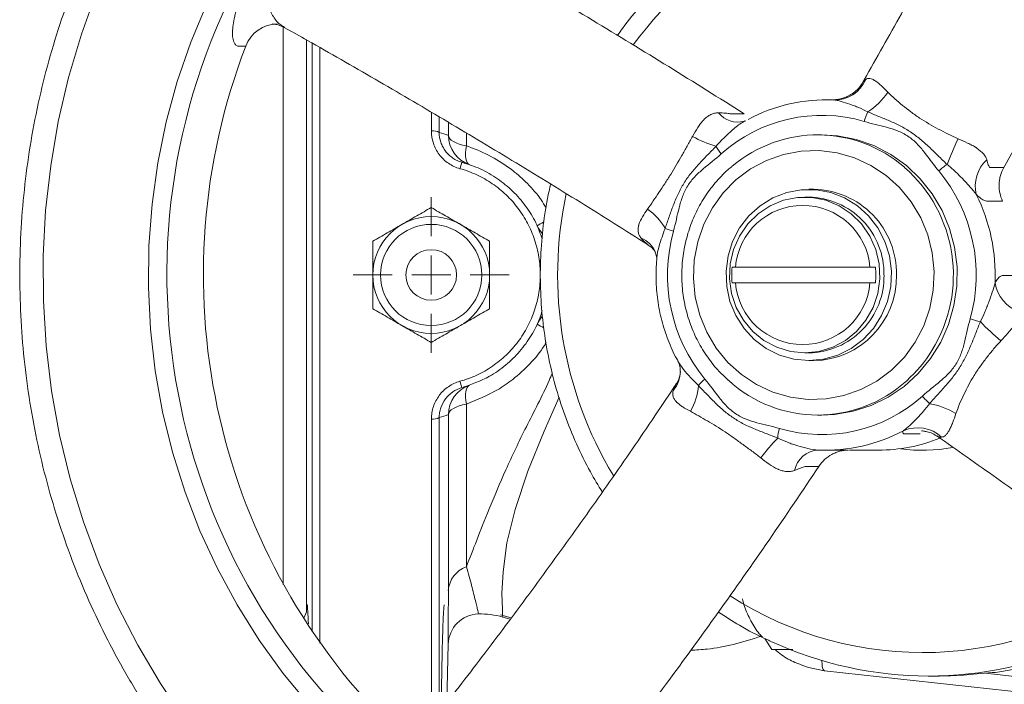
# Model space of a CAD drawing. Header units: millimetres. Extents: x 34 to 358, y 48 to 248.
# Tile 2 of 14: x 34 to 160, y 96 to 181. Entities that reach past the tile are written whole.
import ezdxf

# ---------------------------------------------------------------- set-up
doc = ezdxf.new("R2010")
doc.units = ezdxf.units.MM

# ---------------------------------------------------------------- blocks, each defined once
blk = doc.blocks.new('SW_CENTERMARKSYMBOL_0')
at = {"color": 0, "linetype": 'Continuous', "lineweight": 0}
for p, q in [((0, 5), (0, 10)), ((0, 0), (0, 2.5)), ((-5, 0), (-10, 0)), ((0, 0), (-2.5, 0)), ((0, 0), (0, -2.5)), ((0, 0), (2.5, 0)), ((5, 0), (10, 0)), ((0, -5), (0, -10))]:
    blk.add_line(p, q, dxfattribs=at)

msp = doc.modelspace()

# ---------------------------------------------------------------- linework, layer by layer
at = {"color": 7, "linetype": 'Continuous', "lineweight": 15}
for p, q in [((67.94, 108.36), (67.94, 179.89)), ((70.94, 104.86), (70.94, 178.37)), ((138.38, 170.61), (137.59, 170.61)), ((125.33, 168.81), (127.11, 168.81)), ((127.19, 167.88), (127.12, 167.85)), ((137.08, 166.11), (136.56, 166.11)), ((158.64, 161.9), (160.43, 161.9)), ((135.39, 158.11), (134.88, 158.11)), ((136.04, 159.11), (135.39, 159.11)), ((125.98, 149.11), (143.26, 149.11)), ((125.98, 147.11), (143.26, 147.11)), ((134.88, 138.11), (135.39, 138.11)), ((135.39, 137.11), (136.04, 137.11)), ((91.45, 131.53), (91.45, 110.64)), ((89.14, 107.59), (89.14, 130.19)), ((136.56, 130.11), (137.08, 130.11)), ((137.59, 125.61), (138.38, 125.61)), ((140.61, 125.61), (144.32, 125.61)), ((136.7, 123.53), (134.92, 123.53)), ((70.94, 104.86), (70.64, 104.11)), ((95.85, 104.46), (97.2, 104.06)), ((130.65, 100.01), (129.76, 101.43)), ((88.93, 93.2), (89.12, 100.7)), ((170.02, 93.7), (137.43, 97.29)), ((150.79, 96.61), (152.12, 96.61)), ((158.96, 97.07), (159.39, 97.07))]:
    msp.add_line(p, q, dxfattribs=at)
at = {"color": 8, "linetype": 'Continuous', "lineweight": 15}
for p, q in [((71.66, 102.29), (71.66, 177.94)), ((72.66, 177.33), (72.66, 100.84)), ((86.97, 166.61), (86.97, 169.03)), ((87.97, 168.43), (87.97, 166.41)), ((89.14, 166.03), (89.14, 167.78)), ((91.45, 166.37), (91.45, 164.68)), ((86.97, 90.73), (86.97, 129.61)), ((87.97, 129.81), (87.97, 91.91)), ((97.09, 103.91), (96.13, 104.18)), ((158.07, 96.97), (169.72, 95.69))]:
    msp.add_line(p, q, dxfattribs=at)
at = {"color": 7, "linetype": 'Continuous', "lineweight": 15, "flags": 128}
for points in [[(55.39, 90.87), (52.19, 95.63), (49.27, 100.57), (46.64, 105.7), (44.32, 110.97), (42.31, 116.39), (40.62, 121.92), (39.25, 127.54), (38.22, 133.24), (37.52, 138.99), (37.16, 144.78), (37.13, 150.58), (37.44, 156.37), (38.1, 162.13), (39.08, 167.84), (40.4, 173.47), (42.04, 179.02), (44, 184.45)], [(71.31, 92.85), (67.95, 96.93), (64.85, 101.23), (62.02, 105.73), (59.49, 110.41), (57.26, 115.25), (55.34, 120.24), (53.74, 125.34), (52.46, 130.54), (51.52, 135.82), (50.91, 141.14), (50.64, 146.5), (50.71, 151.87), (51.11, 157.22), (51.86, 162.53), (52.94, 167.78), (54.34, 172.94), (56.07, 178), (58.12, 182.93)], [(89.14, 166.03), (89.19, 165.82), (89.32, 165.61), (89.52, 165.42), (89.79, 165.23), (90.13, 165.06), (90.52, 164.91), (90.96, 164.79), (91.45, 164.68)], [(137.08, 130.11), (138.7, 130.19), (141.1, 130.6), (143.41, 131.35), (145.6, 132.42), (147.63, 133.8), (149.45, 135.46), (151.03, 137.37), (152.34, 139.48), (153.35, 141.77), (154.04, 144.17), (154.41, 146.66), (154.43, 149.17), (154.12, 151.66), (153.48, 154.08), (152.52, 156.38), (151.25, 158.53), (149.72, 160.47), (147.93, 162.17), (145.93, 163.6), (143.77, 164.72), (141.47, 165.52), (139.08, 165.99), (137.08, 166.11)], [(91.45, 164.68), (91.38, 164.22), (91.35, 163.78), (91.35, 163.39), (91.39, 163.05), (91.45, 162.77), (91.55, 162.54), (91.68, 162.38), (91.83, 162.29)], [(149.06, 139.48), (150.15, 141.59), (150.94, 143.84), (151.38, 146.18), (151.49, 148.57), (151.25, 150.95), (150.67, 153.26), (149.77, 155.46), (148.55, 157.5), (147.06, 159.33), (145.32, 160.9), (143.38, 162.19), (141.27, 163.16), (139.04, 163.8), (136.75, 164.09), (134.44, 164.02), (132.17, 163.6), (129.98, 162.83), (127.93, 161.73), (126.06, 160.32), (124.41, 158.65), (123.03, 156.74), (121.93, 154.63), (121.15, 152.38), (120.7, 150.03), (120.59, 147.65), (120.83, 145.27), (121.41, 142.95), (122.32, 140.75), (123.53, 138.72), (125.02, 136.89), (126.76, 135.32), (128.7, 134.03), (130.81, 133.05), (133.04, 132.41), (135.33, 132.12), (137.64, 132.19), (139.91, 132.62), (142.1, 133.39), (144.15, 134.49), (146.02, 135.89), (147.67, 137.57), (149.06, 139.48)], [(135.39, 137.11), (137.29, 137.28), (139.13, 137.81), (140.84, 138.67), (142.39, 139.82), (143.7, 141.25), (144.75, 142.9), (145.5, 144.71), (145.92, 146.63), (146.01, 148.6), (145.75, 150.56), (145.16, 152.43), (144.26, 154.17), (143.07, 155.71), (141.64, 157.01), (140, 158.02), (138.22, 158.71), (136.35, 159.06), (134.44, 159.06), (132.57, 158.71), (130.78, 158.02), (129.15, 157.01), (127.71, 155.71), (126.53, 154.17), (125.62, 152.43), (125.04, 150.56), (124.78, 148.6), (124.87, 146.63), (125.29, 144.71), (126.04, 142.9), (127.09, 141.25), (128.4, 139.82), (129.94, 138.67), (131.66, 137.81), (133.5, 137.28), (135.39, 137.11)], [(134.88, 138.11), (136.7, 138.29), (138.47, 138.82), (140.1, 139.7), (141.54, 140.87), (142.74, 142.31), (143.66, 143.95), (144.26, 145.75), (144.53, 147.63), (144.44, 149.53), (144, 151.38), (143.24, 153.11), (142.18, 154.66), (140.85, 155.97), (139.3, 157), (137.6, 157.7), (135.79, 158.06), (133.96, 158.06), (132.16, 157.7), (130.45, 157), (128.91, 155.97), (127.58, 154.66), (126.51, 153.11), (125.75, 151.38), (125.32, 149.53), (125.23, 147.63), (125.49, 145.75), (126.09, 143.95), (127.01, 142.31), (128.21, 140.87), (129.65, 139.7), (131.29, 138.82), (133.05, 138.29), (134.88, 138.11)], [(91.83, 133.93), (91.68, 133.84), (91.55, 133.68), (91.45, 133.45), (91.39, 133.16), (91.35, 132.82), (91.35, 132.43), (91.38, 132), (91.45, 131.53)], [(89.14, 130.19), (89.19, 130.4), (89.32, 130.6), (89.52, 130.8), (89.79, 130.98), (90.13, 131.15), (90.52, 131.3), (90.96, 131.43), (91.45, 131.53)], [(137.43, 97.29), (135.38, 97.7), (134.3, 98.07)]]:
    msp.add_lwpolyline(points, dxfattribs=at)
at = {"color": 8, "linetype": 'Continuous', "lineweight": 15, "flags": 128}
for points in [[(103.36, 132.41), (101.46, 128.07), (99.36, 122.93), (97.7, 117.98), (96.66, 113.73), (96.19, 109.99), (96.02, 107.19), (96.07, 105.19), (96.11, 104.5), (96.13, 104.2), (96.13, 104.18), (96.13, 104.18), (96.13, 104.18)], [(137.09, 98.6), (137.09, 98.53), (137.1, 98.19), (137.13, 97.89), (137.18, 97.64), (137.25, 97.45), (137.33, 97.34), (137.43, 97.29)]]:
    msp.add_lwpolyline(points, dxfattribs=at)
at = {"color": 7, "linetype": 'Continuous', "lineweight": 15}
for radius in [7.5, 6.5, 3.25]:
    msp.add_circle((86.94, 148.11), radius, dxfattribs=at)
at = {"color": 8, "linetype": 'Continuous', "lineweight": 15}
for centre, radius, start, end in [((150.23, 150.31), 46.3, 90.506, 143.783), ((134.88, 148.17), 81.86, 148.2516, 228.2305), ((135.54, 148.09), 18.42, 328.255, 48.7192), ((153.09, 148.11), 49.92, 167.9248, 211.0372), ((104.21, 148.67), 6.83, 114.7051, 122.4885), ((112.55, 149.69), 3.43, 22.0906, 67.0159), ((104.31, 147.72), 7.02, 237.5528, 245.4065), ((136.05, 147.75), 17.8, 312.0617, 328.324), ((115.16, 135.74), 3.76, 319.628, 359.8055), ((150.02, 146.61), 21.01, 262.2104, 280.5386), ((150.03, 145.2), 45.58, 237.1406, 306.987)]:
    msp.add_arc(centre, radius, start, end, dxfattribs=at)
at = {"color": 7, "linetype": 'Continuous', "lineweight": 15}
for centre, radius, start, end in [((67.22, 176), 4.35, 90.4826, 159.8084), ((139.65, 148.14), 81.95, 159.0052, 224.9193), ((138.7, 174.95), 4.37, 268.2538, 336.5105), ((138.35, 176.33), 8.62, 302.509, 326.6332), ((137.6, 149.48), 21.12, 87.3908, 118.1968), ((126.28, 170.87), 3.13, 218.4139, 285.518), ((137.08, 149.3), 19.31, 73.6298, 131.9578), ((149.23, 166.01), 6.95, 154.0047, 164.9381), ((87.2, 165.13), 1.49, 59.0264, 98.9267), ((93.14, 166.07), 4, 180.5551, 250.9715), ((127.7, 178.77), 14.75, 240.7217, 253.3623), ((136.56, 149.14), 16.96, 48.9791, 130.3385), ((194.97, 146.31), 44.77, 154.4684, 159.0564), ((129.09, 167.86), 6.47, 209.899, 220.5172), ((95.69, 160.58), 5.2, 157.3903, 166.8668), ((159.46, 153.22), 11.07, 124.7256, 131.767), ((161.37, 159.54), 4.6, 132.9212, 193.9954), ((135.85, 148.11), 21.04, 344.475, 39.4496), ((135.24, 148.3), 9.81, 358.887, 89.1271), ((135.86, 148.31), 10.8, 358.9528, 89.0612), ((136.17, 148.12), 23.16, 357.4839, 26.4407), ((134.62, 148.38), 8.67, 4.8363, 175.1637), ((110.62, 150.56), 7.26, 29.1822, 55.7598), ((104.18, 156.11), 4, 204.9011, 221.6076), ((122.2, 168.19), 15.04, 249.6095, 253.929), ((138.31, 148.11), 21.04, 164.475, 219.4496), ((135.23, 147.93), 9.83, 270.9619, 1.024), ((135.85, 147.93), 10.82, 271.0227, 0.9632), ((134.62, 147.84), 8.67, 184.8363, 355.1637), ((164, 147.84), 4.75, 188.9424, 250.0313), ((104.18, 140.11), 4, 138.173, 155.0989), ((163.71, 168.11), 26.74, 253.5084, 256.4395), ((177.24, 160.67), 27.14, 223.1317, 230.7467), ((95.69, 135.64), 5.2, 193.1332, 202.6097), ((126.73, 129.35), 7.13, 130.8973, 140.3647), ((136.56, 147.09), 16.97, 227.4839, 312.2872), ((93.14, 130.15), 4, 109.0285, 179.4449), ((114.14, 134.32), 7.11, 328.5313, 356.6253), ((137.08, 146.92), 19.31, 253.6298, 311.9578), ((157.23, 138.55), 9.4, 219.5622, 227.8222), ((149.05, 121.48), 10.27, 59.3086, 79.5007), ((87.2, 131.08), 1.49, 261.0733, 300.9736), ((137.37, 126.74), 5.97, 163.8761, 175.9916), ((137.58, 146.73), 21.12, 267.3908, 298.1968), ((149.37, 123.98), 4.51, 47.2034, 113.6076), ((150.34, 108.59), 26.51, 135.5386, 142.7696), ((144.32, 146.69), 21.08, 270.0206, 292.0205), ((136.84, 122.28), 3.36, 93.642, 167.5144), ((92.61, 107.36), 3.48, 109.5548, 176.0644), ((152.57, 145.36), 48.77, 278.0312, 305.8059), ((93.12, 100.58), 4, 91.9184, 178.5), ((93.32, 94.58), 10, 73.7044, 91.9188), ((150.79, 144.85), 48.24, 245.1917, 294.6994)]:
    msp.add_arc(centre, radius, start, end, dxfattribs=at)
msp.add_ellipse((278.73, 148.11), major_axis=(133.48, 49.43), ratio=0.108237, start_param=3.425935, end_param=3.560219, dxfattribs=at)
for points, knots in [([(102.04, 243.55), (101.86, 243.5), (99.93, 242.93), (96.35, 241.56), (91.32, 239.43), (86.42, 236.99), (81.66, 234.27), (77.06, 231.27), (72.62, 228.02), (68.37, 224.51), (64.32, 220.76), (60.48, 216.78), (56.85, 212.58), (53.47, 208.18), (50.32, 203.58), (47.44, 198.82), (44.81, 193.89), (42.46, 188.82), (40.39, 183.62), (38.6, 178.3), (37.1, 172.89), (35.9, 167.41), (35, 161.86), (34.41, 156.27), (34.12, 150.65), (34.13, 145.02), (34.45, 139.4), (35.08, 133.82), (36.01, 128.27), (37.23, 122.79), (38.76, 117.39), (40.58, 112.08), (42.68, 106.89), (45.06, 101.83), (47.71, 96.92), (50.62, 92.17), (53.79, 87.59), (57.21, 83.21), (60.85, 79.03), (64.72, 75.07), (68.79, 71.34), (73.06, 67.86), (77.52, 64.63), (82.14, 61.66), (86.92, 58.96), (91.84, 56.56), (96.11, 54.72), (98.79, 53.8), (99.74, 53.47)], [0, 0, 0, 0, 0.002313, 0.02468, 0.047049, 0.069419, 0.091791, 0.114165, 0.136542, 0.158921, 0.181303, 0.203687, 0.226073, 0.248462, 0.270854, 0.293247, 0.315643, 0.338041, 0.360441, 0.382843, 0.405246, 0.42765, 0.450056, 0.472463, 0.49487, 0.517278, 0.539686, 0.562094, 0.584502, 0.60691, 0.629317, 0.651723, 0.674128, 0.696532, 0.718934, 0.741335, 0.763734, 0.786131, 0.808525, 0.830918, 0.853308, 0.875695, 0.89808, 0.920462, 0.942842, 0.965219, 0.987594, 1, 1, 1, 1]), ([(164.66, 216.44), (164.24, 215.49), (162.73, 212.05), (159.79, 205.83), (155.84, 197.81), (151.57, 189.56), (147.05, 181.16), (143.83, 175.47), (142.23, 172.63)], [0, 0, 0, 0, 0.070722, 0.256193, 0.442281, 0.62856, 0.814607, 1, 1, 1, 1]), ([(160.43, 161.9), (162.21, 165.06), (165.8, 171.4), (170.78, 180.73), (175.7, 190.38), (179.9, 199.04), (182.27, 204.41), (183.19, 206.49)], [0, 0, 0, 0, 0.20249, 0.405701, 0.609063, 0.84813, 1, 1, 1, 1]), ([(63.14, 177.5), (62.87, 177.5), (62.6, 177.5), (62.26, 177.5), (62.19, 177.5), (62.07, 177.52), (62.01, 177.54), (61.84, 177.64), (61.75, 177.74), (61.53, 178.16), (61.44, 178.57), (61.44, 179.38), (61.45, 179.67), (61.52, 180.31), (61.58, 180.65), (61.7, 181.21), (61.74, 181.4), (61.84, 181.79), (61.89, 181.99), (62.07, 182.59), (62.19, 183), (62.6, 184.24), (62.92, 185.09), (63.66, 186.83), (64.07, 187.72), (64.76, 189.04), (65, 189.49), (65.5, 190.37), (65.76, 190.8), (66.56, 192.1), (67.13, 192.96), (68.04, 194.22), (68.36, 194.64), (68.99, 195.45), (69.31, 195.85), (70.29, 197.02), (70.96, 197.77), (71.99, 198.86), (72.33, 199.21), (72.85, 199.72), (73.02, 199.89), (73.36, 200.21), (73.71, 200.53), (74.04, 200.83), (74.38, 201.11), (74.55, 201.25), (75.04, 201.65), (75.35, 201.89), (75.95, 202.31), (76.23, 202.5), (76.64, 202.75), (76.77, 202.83), (77.02, 202.96), (77.14, 203.02), (77.48, 203.19), (77.68, 203.27), (77.95, 203.34), (78.04, 203.36), (78.19, 203.38), (78.26, 203.38), (78.6, 203.38), (78.87, 203.38), (79.14, 203.38)], [0, 0, 0, 0, 0.0625, 0.0625, 0.078125, 0.078125, 0.09375, 0.09375, 0.125, 0.125, 0.1875, 0.1875, 0.21875, 0.21875, 0.25, 0.25, 0.265625, 0.265625, 0.28125, 0.28125, 0.3125, 0.3125, 0.375, 0.375, 0.4375, 0.4375, 0.46875, 0.46875, 0.5, 0.5, 0.5625, 0.5625, 0.59375, 0.59375, 0.625, 0.625, 0.6875, 0.6875, 0.71875, 0.71875, 0.734375, 0.734375, 0.75, 0.765625, 0.765625, 0.78125, 0.78125, 0.8125, 0.8125, 0.84375, 0.84375, 0.859375, 0.859375, 0.875, 0.875, 0.90625, 0.90625, 0.921875, 0.921875, 0.9375, 0.9375, 1, 1, 1, 1]), ([(127.11, 168.81), (123.89, 170.84), (117.43, 174.89), (107.63, 180.86), (97.27, 187.04), (87.65, 192.64), (81.43, 196.13), (78.96, 197.51)], [0, 0, 0, 0, 0.2013722, 0.4034623, 0.6057011, 0.8434484, 1, 1, 1, 1]), ([(130.41, 195.08), (130.15, 194.97), (128.69, 194.34), (126.15, 192.92), (122.82, 190.81), (119.68, 188.41), (116.72, 185.77), (113.98, 182.89), (112.03, 180.58), (111.07, 179.18), (110.86, 178.87)], [0, 0, 0, 0, 0.033093, 0.187049, 0.341032, 0.495045, 0.649092, 0.803172, 0.957287, 1, 1, 1, 1]), ([(66.53, 180.34), (66.53, 180.34), (66.49, 180.34), (66.74, 180.34), (67.33, 180.25), (67.84, 180.02), (68.13, 179.89)], [0, 0, 0, 0, 0.070899, 0.321321, 0.615645, 1, 1, 1, 1]), ([(68.07, 179.9), (69.07, 179.34), (72.92, 177.19), (79.74, 173.26), (88.5, 168.13), (97.31, 162.84), (106.09, 157.47), (111.89, 153.82), (114.78, 152)], [0, 0, 0, 0, 0.065299, 0.251811, 0.438963, 0.626329, 0.813483, 1, 1, 1, 1]), ([(142.71, 173.21), (142.79, 173.27), (142.87, 173.31), (143.04, 173.36), (143.14, 173.36), (143.34, 173.33), (143.45, 173.29), (143.62, 173.21), (143.68, 173.18), (143.77, 173.13), (143.81, 173.11), (143.86, 173.08), (143.89, 173.06), (143.91, 173.06), (143.93, 173.05)], [0, 0, 0, 0, 0.25, 0.25, 0.5, 0.5, 0.75, 0.75, 0.875, 0.875, 0.9375, 0.96875, 0.96875, 1, 1, 1, 1]), ([(142.36, 172.88), (142.22, 172.66), (141.93, 172.18), (141.33, 171.62), (140.69, 171.18), (140.07, 170.89), (139.52, 170.72), (139.09, 170.65), (138.8, 170.62), (138.66, 170.61), (138.6, 170.61), (138.57, 170.61), (138.57, 170.61), (138.57, 170.61)], [0, 0, 0, 0, 0.155171, 0.323739, 0.475147, 0.608717, 0.722465, 0.812457, 0.866321, 0.895874, 0.918144, 0.941878, 1, 1, 1, 1]), ([(145.55, 171.59), (145.84, 171.29), (146.14, 171.01), (146.78, 170.45), (147.11, 170.17), (147.78, 169.61), (148.13, 169.34), (148.86, 168.79), (149.23, 168.52), (150.39, 167.76), (151.2, 167.3), (152.44, 166.63), (152.86, 166.42), (153.7, 165.99), (154.13, 165.79), (154.57, 165.61)], [0, 0, 0, 0, 0.125, 0.125, 0.25, 0.25, 0.375, 0.375, 0.5, 0.5, 0.75, 0.75, 0.875, 0.875, 1, 1, 1, 1]), ([(138.56, 170.61), (138.56, 170.61), (138.55, 170.61), (138.61, 170.61), (138.63, 170.61)], [0, 0, 0, 0, 0.7168497, 1, 1, 1, 1]), ([(142.98, 169.06), (142.6, 169.25), (142.21, 169.43), (141.64, 169.68), (141.44, 169.76), (141.06, 169.9), (140.86, 169.97), (140.29, 170.17), (139.92, 170.3), (139.21, 170.5), (138.88, 170.57), (138.57, 170.59)], [0, 0, 0, 0, 0.25, 0.25, 0.375, 0.375, 0.5, 0.5, 0.75, 0.75, 1, 1, 1, 1]), ([(121.93, 168.05), (122.07, 168.19), (122.21, 168.31), (122.51, 168.54), (122.66, 168.63), (122.98, 168.78), (123.14, 168.84), (123.48, 168.91), (123.65, 168.93), (123.83, 168.92)], [0, 0, 0, 0, 0.25, 0.25, 0.5, 0.5, 0.75, 0.75, 1, 1, 1, 1]), ([(123.83, 168.92), (124.14, 168.92), (124.44, 168.91), (124.83, 168.88), (124.95, 168.87), (125.16, 168.84), (125.25, 168.83), (125.33, 168.81)], [0, 0, 0, 0, 0.5, 0.5, 0.75, 0.75, 1, 1, 1, 1]), ([(153.16, 162.31), (152.77, 162.67), (152.39, 163.04), (151.64, 163.78), (151.26, 164.15), (150.5, 164.87), (150.11, 165.22), (149.3, 165.88), (148.89, 166.19), (148.04, 166.76), (147.59, 167.02), (146.68, 167.49), (146.22, 167.7), (145.3, 168.1), (144.83, 168.29), (143.9, 168.67), (143.44, 168.86), (142.98, 169.06)], [0, 0, 0, 0, 0.125, 0.125, 0.25, 0.25, 0.375, 0.375, 0.5, 0.5, 0.625, 0.625, 0.75, 0.75, 0.875, 0.875, 1, 1, 1, 1]), ([(120.49, 165.9), (120.69, 166.29), (120.91, 166.67), (121.27, 167.21), (121.39, 167.38), (121.59, 167.64), (121.68, 167.77), (121.8, 167.91), (121.86, 167.97), (121.89, 168.01), (121.91, 168.03), (121.93, 168.05)], [0, 0, 0, 0, 0.5, 0.5, 0.75, 0.75, 0.875, 0.9375, 0.96875, 0.96875, 1, 1, 1, 1]), ([(127.26, 167.92), (127.24, 167.91), (127.21, 167.89), (127.18, 167.88), (127.18, 167.88)], [0, 0, 0, 0, 0.887756, 1, 1, 1, 1]), ([(152.09, 161.47), (151.45, 162.24), (150.87, 163.07), (149.94, 164.25), (149.62, 164.62), (148.92, 165.33), (148.55, 165.65), (147.93, 166.06), (147.71, 166.19), (147.26, 166.42), (147.03, 166.53), (146.34, 166.8), (145.87, 166.95), (144.44, 167.34), (143.47, 167.54), (142.52, 167.82)], [0, 0, 0, 0, 0.25, 0.25, 0.375, 0.375, 0.5, 0.5, 0.5625, 0.5625, 0.625, 0.625, 0.75, 0.75, 1, 1, 1, 1]), ([(90.63, 161.76), (90.36, 161.83), (90.11, 161.93), (89.61, 162.16), (89.37, 162.3), (88.92, 162.61), (88.71, 162.78), (88.32, 163.16), (88.13, 163.36), (87.81, 163.8), (87.66, 164.03), (87.41, 164.51), (87.31, 164.76), (87.05, 165.53), (86.97, 166.06), (86.97, 166.61)], [0, 0, 0, 0, 0.125, 0.125, 0.25, 0.25, 0.375, 0.375, 0.5, 0.5, 0.625, 0.625, 0.75, 0.75, 1, 1, 1, 1]), ([(87.97, 166.41), (87.97, 165.98), (88.03, 165.56), (88.24, 164.95), (88.32, 164.75), (88.52, 164.37), (88.64, 164.19), (88.9, 163.85), (89.04, 163.68), (89.36, 163.38), (89.53, 163.25), (89.89, 163), (90.08, 162.89), (90.48, 162.71), (90.68, 162.64), (90.89, 162.58)], [0, 0, 0, 0, 0.25, 0.25, 0.375, 0.375, 0.5, 0.5, 0.625, 0.625, 0.75, 0.75, 0.875, 0.875, 1, 1, 1, 1]), ([(114.71, 156.56), (114.96, 156.89), (115.19, 157.25), (115.68, 157.97), (115.92, 158.33), (116.42, 159.08), (116.67, 159.45), (117.17, 160.22), (117.43, 160.62), (118.17, 161.82), (118.63, 162.63), (119.34, 163.85), (119.57, 164.26), (120.04, 165.08), (120.27, 165.49), (120.49, 165.9)], [0, 0, 0, 0, 0.125, 0.125, 0.25, 0.25, 0.375, 0.375, 0.5, 0.5, 0.75, 0.75, 0.875, 0.875, 1, 1, 1, 1]), ([(154.57, 165.61), (154.99, 165.43), (155.4, 165.25), (155.99, 164.96), (156.19, 164.86), (156.48, 164.7), (156.62, 164.62), (156.78, 164.52), (156.85, 164.48), (156.9, 164.45), (156.92, 164.43), (156.94, 164.42)], [0, 0, 0, 0, 0.5, 0.5, 0.75, 0.75, 0.875, 0.9375, 0.96875, 0.96875, 1, 1, 1, 1]), ([(123.48, 164.63), (123.12, 164.24), (122.75, 163.87), (122.01, 163.11), (121.65, 162.73), (120.93, 161.96), (120.59, 161.56), (119.94, 160.74), (119.64, 160.31), (119.09, 159.43), (118.84, 158.97), (118.4, 158.02), (118.2, 157.53), (117.82, 156.55), (117.65, 156.06), (117.31, 155.07), (117.14, 154.58), (116.96, 154.09)], [0, 0, 0, 0, 0.125, 0.125, 0.25, 0.25, 0.375, 0.375, 0.5, 0.5, 0.625, 0.625, 0.75, 0.75, 0.875, 0.875, 1, 1, 1, 1]), ([(156.94, 164.42), (157.1, 164.3), (157.26, 164.18), (157.54, 163.95), (157.67, 163.83), (157.89, 163.58), (157.99, 163.45), (158.14, 163.19), (158.2, 163.05), (158.24, 162.92)], [0, 0, 0, 0, 0.25, 0.25, 0.5, 0.5, 0.75, 0.75, 1, 1, 1, 1]), ([(124.17, 163.65), (123.42, 162.99), (122.62, 162.39), (121.49, 161.42), (121.12, 161.09), (120.44, 160.37), (120.13, 159.98), (119.73, 159.34), (119.61, 159.11), (119.39, 158.65), (119.29, 158.42), (119.02, 157.7), (118.88, 157.21), (118.5, 155.73), (118.31, 154.72), (118.04, 153.74)], [0, 0, 0, 0, 0.25, 0.25, 0.375, 0.375, 0.5, 0.5, 0.5625, 0.5625, 0.625, 0.625, 0.75, 0.75, 1, 1, 1, 1]), ([(90.89, 162.58), (91.69, 162.32), (93.29, 161.8), (95.48, 160.52), (97.45, 158.92), (99.1, 157), (100.4, 154.93), (100.93, 153.44), (101.18, 152.74)], [0, 0, 0, 0, 0.167886, 0.340671, 0.508516, 0.681186, 0.849805, 1, 1, 1, 1]), ([(125.53, 162.02), (125.36, 161.89), (124.58, 161.28), (123.37, 159.96), (121.95, 158.07), (120.81, 155.99), (119.94, 153.77), (119.36, 151.45), (119.08, 149.08), (119.11, 146.68), (119.44, 144.31), (120.08, 142.01), (121.01, 139.81), (122.22, 137.76), (123.56, 136.01), (124.58, 135.05), (125.04, 134.62)], [0, 0, 0, 0, 0.020938, 0.097279, 0.173672, 0.250119, 0.326616, 0.403157, 0.479734, 0.556338, 0.632959, 0.709583, 0.786197, 0.862789, 0.93935, 1, 1, 1, 1]), ([(156.91, 158.43), (156.67, 158.77), (156.39, 159.11), (155.79, 159.78), (155.48, 160.11), (155, 160.61), (154.84, 160.77), (154.52, 161.09), (154.35, 161.25), (153.85, 161.72), (153.51, 162.02), (153.16, 162.31)], [0, 0, 0, 0, 0.25, 0.25, 0.5, 0.5, 0.625, 0.625, 0.75, 0.75, 1, 1, 1, 1]), ([(158.24, 162.92), (158.31, 162.67), (158.38, 162.44), (158.48, 162.17), (158.51, 162.1), (158.58, 161.97), (158.61, 161.92), (158.64, 161.9)], [0, 0, 0, 0, 0.5, 0.5, 0.75, 0.75, 1, 1, 1, 1]), ([(160.43, 161.9), (160.25, 161.58), (160.1, 161.24), (159.95, 160.71), (159.91, 160.52), (159.86, 160.15), (159.82, 159.78), (159.83, 159.41), (159.86, 159.03), (159.89, 158.84), (160, 158.28), (160.12, 157.92), (160.28, 157.58)], [0, 0, 0, 0, 0.25, 0.25, 0.375, 0.375, 0.5, 0.625, 0.625, 0.75, 0.75, 1, 1, 1, 1]), ([(90.63, 134.46), (91.38, 134.66), (92.1, 134.93), (93.49, 135.57), (94.16, 135.96), (95.42, 136.82), (96.02, 137.3), (96.84, 138.09), (97.11, 138.37), (97.62, 138.94), (97.86, 139.24), (98.55, 140.16), (98.96, 140.8), (99.49, 141.82), (99.65, 142.16), (99.96, 142.87), (100.09, 143.24), (100.46, 144.33), (100.64, 145.07), (100.82, 146.2), (100.87, 146.58), (100.93, 147.35), (100.94, 147.74), (100.94, 148.89), (100.88, 149.65), (100.7, 150.78), (100.62, 151.16), (100.44, 151.9), (100.33, 152.27), (99.96, 153.37), (99.66, 154.07), (99.13, 155.08), (98.94, 155.41), (98.53, 156.06), (98.31, 156.38), (97.62, 157.3), (97.11, 157.87), (96.01, 158.92), (95.41, 159.4), (94.14, 160.27), (93.48, 160.65), (92.09, 161.29), (91.38, 161.56), (90.63, 161.76)], [0, 0, 0, 0, 0.0625, 0.0625, 0.125, 0.125, 0.1875, 0.1875, 0.21875, 0.21875, 0.25, 0.25, 0.3125, 0.3125, 0.34375, 0.34375, 0.375, 0.375, 0.4375, 0.4375, 0.46875, 0.46875, 0.5, 0.5, 0.5625, 0.5625, 0.59375, 0.59375, 0.625, 0.625, 0.6875, 0.6875, 0.71875, 0.71875, 0.75, 0.75, 0.8125, 0.8125, 0.875, 0.875, 0.9375, 0.9375, 1, 1, 1, 1]), ([(102.28, 159.78), (102.14, 159.17), (101.68, 157.25), (101.23, 153.96), (100.92, 149.93), (100.94, 145.89), (101.26, 141.87), (101.89, 137.88), (102.81, 133.95), (104.03, 130.11), (105.55, 126.39), (107.16, 123.08), (108.38, 121.09), (108.91, 120.24)], [0, 0, 0, 0, 0.045607, 0.143507, 0.241416, 0.339332, 0.437252, 0.535172, 0.63309, 0.731003, 0.828909, 0.926805, 1, 1, 1, 1]), ([(160.28, 157.58), (159.78, 157.58), (159.16, 157.58), (158.53, 157.58), (158.34, 157.58), (158.28, 157.58), (158.14, 157.61), (158.07, 157.63), (157.84, 157.72), (157.67, 157.82), (157.31, 158.08), (157.11, 158.24), (156.91, 158.43)], [0, 0, 0, 0, 0.5, 0.625, 0.625, 0.6875, 0.6875, 0.75, 0.75, 0.875, 0.875, 1, 1, 1, 1]), ([(83.19, 154.6), (83.51, 154.79), (83.83, 154.97), (84.46, 155.34), (84.78, 155.52), (85.71, 156.06), (86.33, 156.42), (86.94, 156.77)], [0, 0, 0, 0, 0.25, 0.25, 0.5, 0.5, 1, 1, 1, 1]), ([(86.94, 156.77), (87.56, 156.41), (88.17, 156.06), (89.42, 155.34), (90.05, 154.97), (90.69, 154.6)], [0, 0, 0, 0, 0.5, 0.5, 1, 1, 1, 1]), ([(79.44, 152.44), (80.06, 152.79), (80.67, 153.15), (81.92, 153.87), (82.55, 154.23), (83.19, 154.6)], [0, 0, 0, 0, 0.5, 0.5, 1, 1, 1, 1]), ([(90.69, 154.6), (91.01, 154.42), (91.33, 154.23), (91.96, 153.87), (92.28, 153.69), (93.21, 153.15), (93.83, 152.79), (94.44, 152.44)], [0, 0, 0, 0, 0.25, 0.25, 0.5, 0.5, 1, 1, 1, 1]), ([(113.88, 152.84), (113.79, 152.97), (113.7, 153.1), (113.58, 153.36), (113.53, 153.5), (113.49, 153.79), (113.49, 153.94), (113.51, 154.17), (113.52, 154.25), (113.54, 154.37), (113.56, 154.43), (113.57, 154.49), (113.58, 154.53), (113.58, 154.55), (113.59, 154.58)], [0, 0, 0, 0, 0.25, 0.25, 0.5, 0.5, 0.75, 0.75, 0.875, 0.875, 0.9375, 0.96875, 0.96875, 1, 1, 1, 1]), ([(79.44, 152.44), (79.44, 151.73), (79.44, 151.01), (79.44, 149.57), (79.44, 148.84), (79.44, 148.11)], [0, 0, 0, 0, 0.5, 0.5, 1, 1, 1, 1]), ([(94.44, 152.44), (94.44, 151.73), (94.44, 151.01), (94.44, 149.57), (94.44, 148.84), (94.44, 148.11)], [0, 0, 0, 0, 0.5, 0.5, 1, 1, 1, 1]), ([(114.65, 152.04), (114.84, 151.93), (115.21, 151.7), (115.56, 151.27), (115.7, 151.03), (115.7, 151.03), (115.7, 151.03)], [0, 0, 0, 0, 0.2775733, 0.5680046, 0.8148135, 1, 1, 1, 1]), ([(115.7, 150.97), (115.73, 150.91), (115.86, 150.64), (115.89, 150.24), (115.88, 150.12), (115.87, 150.09)], [0, 0, 0, 0, 0.183247, 0.803392, 1, 1, 1, 1]), ([(115.88, 150.09), (115.84, 149.24), (115.74, 147.51), (115.97, 144.88), (116.48, 142.26), (117.33, 139.73), (118.05, 138), (118.56, 137.16), (118.61, 137.08)], [0, 0, 0, 0, 0.18831, 0.385928, 0.583558, 0.78118, 0.978774, 1, 1, 1, 1]), ([(79.44, 148.11), (79.44, 147.38), (79.44, 146.63), (79.44, 145.19), (79.44, 144.48), (79.44, 143.78)], [0, 0, 0, 0, 0.5, 0.5, 1, 1, 1, 1]), ([(94.44, 148.11), (94.44, 147.38), (94.44, 146.63), (94.44, 145.19), (94.44, 144.48), (94.44, 143.78)], [0, 0, 0, 0, 0.5, 0.5, 1, 1, 1, 1]), ([(159.31, 147.1), (159.43, 147.31), (159.55, 147.49), (159.8, 147.78), (159.92, 147.88), (160.1, 147.99), (160.17, 148.01), (160.29, 148.05), (160.35, 148.05), (160.54, 148.05), (161.17, 148.05), (161.8, 148.05), (162.3, 148.05)], [0, 0, 0, 0, 0.125, 0.125, 0.25, 0.25, 0.3125, 0.3125, 0.375, 0.375, 0.5, 1, 1, 1, 1]), ([(157.44, 142.12), (157.64, 142.53), (157.83, 142.95), (158.1, 143.58), (158.18, 143.79), (158.35, 144.21), (158.43, 144.43), (158.67, 145.07), (158.82, 145.49), (159.1, 146.31), (159.22, 146.71), (159.31, 147.1)], [0, 0, 0, 0, 0.25, 0.25, 0.375, 0.375, 0.5, 0.5, 0.75, 0.75, 1, 1, 1, 1]), ([(83.19, 141.61), (82.87, 141.8), (82.55, 141.98), (81.92, 142.35), (81.61, 142.53), (80.67, 143.07), (80.05, 143.42), (79.44, 143.78)], [0, 0, 0, 0, 0.25, 0.25, 0.5, 0.5, 1, 1, 1, 1]), ([(94.44, 143.78), (93.83, 143.42), (93.21, 143.07), (91.96, 142.35), (91.33, 141.98), (90.69, 141.61)], [0, 0, 0, 0, 0.5, 0.5, 1, 1, 1, 1]), ([(101.18, 143.55), (101.09, 143.22), (100.77, 142.09), (99.81, 140.29), (98.36, 138.26), (96.53, 136.49), (94.11, 134.77), (92.1, 134.06), (90.89, 133.64)], [0, 0, 0, 0, 0.0699938, 0.2355116, 0.4057333, 0.5729172, 0.7449165, 1, 1, 1, 1]), ([(86.94, 139.45), (86.33, 139.8), (85.71, 140.16), (84.46, 140.88), (83.83, 141.24), (83.19, 141.61)], [0, 0, 0, 0, 0.5, 0.5, 1, 1, 1, 1]), ([(90.69, 141.61), (90.37, 141.43), (90.05, 141.24), (89.42, 140.88), (89.11, 140.7), (88.17, 140.16), (87.55, 139.8), (86.94, 139.45)], [0, 0, 0, 0, 0.25, 0.25, 0.5, 0.5, 1, 1, 1, 1]), ([(149.99, 132.56), (150.73, 133.23), (151.53, 133.83), (152.66, 134.79), (153.03, 135.13), (153.71, 135.85), (154.02, 136.23), (154.42, 136.88), (154.55, 137.1), (154.77, 137.56), (154.87, 137.8), (155.13, 138.51), (155.28, 139), (155.65, 140.48), (155.84, 141.49), (156.12, 142.48)], [0, 0, 0, 0, 0.25, 0.25, 0.375, 0.375, 0.5, 0.5, 0.5625, 0.5625, 0.625, 0.625, 0.75, 0.75, 1, 1, 1, 1]), ([(150.92, 131.59), (151.25, 131.97), (151.6, 132.35), (152.28, 133.1), (152.63, 133.48), (153.31, 134.26), (153.64, 134.66), (154.27, 135.48), (154.57, 135.9), (155.12, 136.79), (155.37, 137.25), (155.83, 138.2), (156.04, 138.69), (156.45, 139.66), (156.65, 140.16), (157.03, 141.14), (157.23, 141.63), (157.44, 142.12)], [0, 0, 0, 0, 0.125, 0.125, 0.25, 0.25, 0.375, 0.375, 0.5, 0.5, 0.625, 0.625, 0.75, 0.75, 0.875, 0.875, 1, 1, 1, 1]), ([(160.07, 139.66), (159.74, 139.32), (159.43, 138.97), (158.83, 138.25), (158.54, 137.88), (157.96, 137.14), (157.68, 136.76), (157.13, 135.99), (156.87, 135.6), (156.13, 134.4), (155.7, 133.58), (155.12, 132.36), (154.94, 131.95), (154.59, 131.14), (154.43, 130.73), (154.29, 130.32)], [0, 0, 0, 0, 0.125, 0.125, 0.25, 0.25, 0.375, 0.375, 0.5, 0.5, 0.75, 0.75, 0.875, 0.875, 1, 1, 1, 1]), ([(118.59, 137.07), (118.61, 137.04), (118.71, 136.87), (118.89, 136.38), (118.89, 135.93), (118.89, 135.72)], [0, 0, 0, 0, 0.12362, 0.591994, 1, 1, 1, 1]), ([(118.92, 135.67), (118.92, 135.6), (118.91, 135.45), (118.79, 134.9), (118.59, 134.36), (118.36, 134.08), (118.3, 134.01)], [0, 0, 0, 0, 0.265547, 0.566365, 0.899907, 1, 1, 1, 1]), ([(118.5, 134.27), (116.6, 131.43), (112.78, 125.73), (106.91, 117.34), (100.98, 109.09), (95, 101.07), (90.27, 94.87), (87.55, 91.46), (86.81, 90.53)], [0, 0, 0, 0, 0.1857967, 0.3722277, 0.5588694, 0.7452969, 0.9310868, 1, 1, 1, 1]), ([(86.97, 129.61), (86.97, 129.88), (86.99, 130.15), (87.08, 130.68), (87.14, 130.95), (87.4, 131.72), (87.65, 132.2), (88.3, 133.08), (88.69, 133.45), (89.6, 134.08), (90.1, 134.31), (90.63, 134.46)], [0, 0, 0, 0, 0.125, 0.125, 0.25, 0.25, 0.5, 0.5, 0.75, 0.75, 1, 1, 1, 1]), ([(122.06, 134.74), (122.7, 133.97), (123.28, 133.15), (124.21, 131.97), (124.54, 131.59), (125.23, 130.89), (125.61, 130.57), (126.23, 130.15), (126.45, 130.02), (126.89, 129.79), (127.12, 129.69), (127.81, 129.41), (128.28, 129.27), (129.71, 128.88), (130.69, 128.68), (131.64, 128.4)], [0, 0, 0, 0, 0.25, 0.25, 0.375, 0.375, 0.5, 0.5, 0.5625, 0.5625, 0.625, 0.625, 0.75, 0.75, 1, 1, 1, 1]), ([(90.89, 133.64), (90.47, 133.52), (90.07, 133.34), (89.35, 132.85), (89.03, 132.55), (88.51, 131.85), (88.31, 131.47), (88.1, 130.86), (88.05, 130.65), (87.98, 130.23), (87.97, 130.02), (87.97, 129.81)], [0, 0, 0, 0, 0.25, 0.25, 0.5, 0.5, 0.75, 0.75, 0.875, 0.875, 1, 1, 1, 1]), ([(118.42, 131.8), (118.31, 131.92), (118.22, 132.03), (118.08, 132.27), (118.02, 132.39), (117.96, 132.63), (117.94, 132.76), (117.96, 133.03), (117.98, 133.16), (118.02, 133.3)], [0, 0, 0, 0, 0.25, 0.25, 0.5, 0.5, 0.75, 0.75, 1, 1, 1, 1]), ([(121.24, 133.9), (121.6, 133.54), (121.95, 133.17), (122.66, 132.44), (123.01, 132.07), (123.74, 131.35), (124.12, 131), (124.91, 130.34), (125.31, 130.03), (126.17, 129.46), (126.62, 129.2), (127.54, 128.73), (128.02, 128.52), (128.98, 128.11), (129.47, 127.92), (130.44, 127.55), (130.93, 127.36), (131.42, 127.16)], [0, 0, 0, 0, 0.125, 0.125, 0.25, 0.25, 0.375, 0.375, 0.5, 0.5, 0.625, 0.625, 0.75, 0.75, 0.875, 0.875, 1, 1, 1, 1]), ([(120.21, 130.61), (119.86, 130.78), (119.54, 130.96), (119.09, 131.26), (118.95, 131.36), (118.74, 131.52), (118.64, 131.6), (118.53, 131.7), (118.48, 131.74), (118.45, 131.77), (118.43, 131.78), (118.42, 131.8)], [0, 0, 0, 0, 0.5, 0.5, 0.75, 0.75, 0.875, 0.9375, 0.96875, 0.96875, 1, 1, 1, 1]), ([(147.56, 128.12), (147.83, 128.29), (148.1, 128.53), (148.66, 129.05), (148.94, 129.34), (149.38, 129.79), (149.53, 129.94), (149.81, 130.26), (149.96, 130.42), (150.38, 130.9), (150.65, 131.24), (150.92, 131.59)], [0, 0, 0, 0, 0.25, 0.25, 0.5, 0.5, 0.625, 0.625, 0.75, 0.75, 1, 1, 1, 1]), ([(129.23, 124.63), (128.86, 124.93), (128.49, 125.21), (127.73, 125.77), (127.35, 126.05), (126.59, 126.6), (126.21, 126.88), (125.45, 127.42), (125.06, 127.69), (123.91, 128.46), (123.14, 128.92), (122.02, 129.58), (121.65, 129.8), (120.92, 130.22), (120.56, 130.43), (120.21, 130.61)], [0, 0, 0, 0, 0.125, 0.125, 0.25, 0.25, 0.375, 0.375, 0.5, 0.5, 0.75, 0.75, 0.875, 0.875, 1, 1, 1, 1]), ([(154.29, 130.32), (154.16, 129.92), (154.03, 129.55), (153.82, 129.01), (153.75, 128.83), (153.63, 128.58), (153.57, 128.45), (153.51, 128.31), (153.48, 128.25), (153.46, 128.21), (153.45, 128.18), (153.44, 128.17)], [0, 0, 0, 0, 0.5, 0.5, 0.75, 0.75, 0.875, 0.9375, 0.96875, 0.96875, 1, 1, 1, 1]), ([(149.71, 127.7), (149.21, 127.7), (148.59, 127.7), (147.96, 127.7), (147.78, 127.7), (147.71, 127.7), (147.62, 127.71), (147.58, 127.72), (147.48, 127.77), (147.45, 127.81), (147.46, 127.94), (147.5, 128.02), (147.56, 128.12)], [0, 0, 0, 0, 0.5, 0.625, 0.625, 0.6875, 0.6875, 0.75, 0.75, 0.875, 0.875, 1, 1, 1, 1]), ([(149.89, 128.08), (149.89, 128.08), (149.88, 128.08), (150.11, 128.07), (150.6, 127.99), (151.29, 127.78), (151.75, 127.48), (151.99, 127.33)], [0, 0, 0, 0, 0.13933, 0.334648, 0.52893, 0.75642, 1, 1, 1, 1]), ([(153.44, 128.17), (153.35, 128.03), (153.27, 127.9), (153.11, 127.68), (153.03, 127.59), (152.87, 127.44), (152.79, 127.38), (152.62, 127.31), (152.53, 127.29), (152.43, 127.29)], [0, 0, 0, 0, 0.25, 0.25, 0.5, 0.5, 0.75, 0.75, 1, 1, 1, 1]), ([(131.42, 127.16), (131.83, 126.96), (132.25, 126.79), (132.89, 126.54), (133.1, 126.46), (133.54, 126.31), (133.76, 126.24), (134.41, 126.04), (134.85, 125.92), (135.74, 125.72), (136.18, 125.65), (136.62, 125.63)], [0, 0, 0, 0, 0.25, 0.25, 0.375, 0.375, 0.5, 0.5, 0.75, 0.75, 1, 1, 1, 1]), ([(151.83, 127.45), (154.43, 125.63), (159.62, 121.98), (167.06, 116.61), (174.2, 111.33), (180.93, 106.19), (185.99, 102.24), (188.65, 100.08), (189.36, 99.5)], [0, 0, 0, 0, 0.186132, 0.372921, 0.559943, 0.746772, 0.932983, 1, 1, 1, 1]), ([(152.43, 127.29), (152.36, 127.29), (152.13, 127.3), (152.07, 127.34), (152.03, 127.36)], [0, 0, 0, 0, 0.3483, 1, 1, 1, 1]), ([(140.51, 125.61), (140.14, 125.61), (139.77, 125.56), (139.22, 125.42), (139.04, 125.36), (138.69, 125.23), (138.52, 125.15), (138.03, 124.88), (137.72, 124.65), (137.16, 124.14), (136.91, 123.85), (136.7, 123.53)], [0, 0, 0, 0, 0.25, 0.25, 0.375, 0.375, 0.5, 0.5, 0.75, 0.75, 1, 1, 1, 1]), ([(138.23, 125.61), (138.3, 125.61), (138.92, 125.6), (139.28, 125.61), (140.05, 125.61), (140.43, 125.61), (140.51, 125.61)], [0, 0, 0, 0, 0.056361, 0.473428, 0.890597, 1, 1, 1, 1]), ([(136.7, 123.53), (134.58, 120.37), (130.32, 114.03), (123.77, 104.71), (116.75, 95.06), (110.12, 86.23), (105.72, 80.7), (103.93, 78.46)], [0, 0, 0, 0, 0.200184, 0.401082, 0.602128, 0.838473, 1, 1, 1, 1]), ([(133.56, 123.01), (133.39, 122.95), (133.23, 122.9), (132.89, 122.86), (132.71, 122.86), (132.35, 122.89), (132.17, 122.93), (131.9, 123), (131.81, 123.03), (131.67, 123.08), (131.6, 123.11), (131.53, 123.13), (131.48, 123.15), (131.46, 123.16), (131.43, 123.17)], [0, 0, 0, 0, 0.25, 0.25, 0.5, 0.5, 0.75, 0.75, 0.875, 0.875, 0.9375, 0.96875, 0.96875, 1, 1, 1, 1]), ([(134.92, 123.53), (134.85, 123.51), (134.77, 123.47), (134.58, 123.4), (134.47, 123.36), (134.12, 123.22), (133.85, 123.11), (133.56, 123.01)], [0, 0, 0, 0, 0.25, 0.25, 0.5, 0.5, 1, 1, 1, 1]), ([(91.45, 110.64), (91.58, 110.22), (91.7, 109.8), (91.93, 109), (92.03, 108.61), (92.22, 107.87), (92.3, 107.52), (92.46, 106.88), (92.54, 106.58), (92.67, 106.03), (92.73, 105.78), (92.84, 105.35), (92.88, 105.17), (92.97, 104.73), (93, 104.58), (92.99, 104.58)], [0, 0, 0, 0, 0.125, 0.125, 0.25, 0.25, 0.375, 0.375, 0.5, 0.5, 0.625, 0.625, 0.75, 0.75, 1, 1, 1, 1]), ([(89.12, 100.68), (89.12, 100.69), (89.12, 100.85), (89.12, 101.24), (89.12, 101.33), (89.13, 101.53), (89.13, 101.64), (89.13, 101.99), (89.13, 102.26), (89.13, 103.17), (89.13, 103.9), (89.14, 105.59), (89.14, 106.56), (89.14, 107.59)], [0, 0, 0, 0, 0.25, 0.25, 0.3125, 0.3125, 0.375, 0.375, 0.5, 0.5, 0.75, 0.75, 1, 1, 1, 1]), ([(126.88, 106.52), (126.96, 106.19), (127.21, 105.21), (127.94, 103.7), (128.73, 102.37), (129.33, 101.73), (129.47, 101.58)], [0, 0, 0, 0, 0.18006, 0.53507, 0.889931, 1, 1, 1, 1]), ([(71.17, 103.32), (71.15, 103.88), (71.1, 105.09), (71.04, 105.87), (71.02, 105.75), (71.01, 105.72)], [0, 0, 0, 0, 0.391717, 0.835147, 1, 1, 1, 1]), ([(88.62, 105.73), (88.61, 105.73), (88.58, 105.73), (88.5, 104.57), (88.42, 102.54), (88.35, 99.83), (88.29, 96.81), (88.25, 94.16), (88.24, 92.82), (88.24, 92.33)], [0, 0, 0, 0, 0.1077, 0.268071, 0.428491, 0.588922, 0.749332, 0.9097, 1, 1, 1, 1]), ([(123.82, 104.83), (124.71, 104.25), (126.71, 102.96), (128.96, 101.74), (130.33, 101.16), (130.49, 101.1)], [0, 0, 0, 0, 0.417318, 0.931848, 1, 1, 1, 1]), ([(133.37, 100.01), (132.75, 100.01), (131.81, 100.01), (130.95, 100.01), (130.65, 100.01)], [0, 0, 0, 0, 0.651, 1, 1, 1, 1]), ([(131.07, 100.01), (131.35, 99.78), (132.13, 99.12), (133.23, 98.49), (134.06, 98.19), (134.27, 98.11)], [0, 0, 0, 0, 0.289392, 0.814737, 1, 1, 1, 1])]:
    msp.add_open_spline(points, degree=3, knots=knots, dxfattribs=at)
at = {"color": 8, "linetype": 'Continuous', "lineweight": 15}
for points, knots in [([(66.11, 182.82), (66.11, 182.82), (66.12, 182.73), (66.24, 182.08), (66.74, 181.07), (67.51, 180.24), (68.03, 179.97), (68.14, 179.91)], [0, 0, 0, 0, 0.000011, 0.064609, 0.472767, 0.89117, 1, 1, 1, 1]), ([(142.36, 172.86), (142.36, 172.86), (142.37, 172.91), (142.5, 173.04), (142.64, 173.16), (142.71, 173.21)], [0, 0, 0, 0, 0.0443691, 0.6003686, 1, 1, 1, 1]), ([(138.57, 170.59), (138.52, 170.59), (138.34, 170.61), (138.47, 170.61), (138.56, 170.61)], [0, 0, 0, 0, 0.286587, 1, 1, 1, 1]), ([(127.19, 167.86), (127.09, 167.81), (126.54, 167.52), (125.23, 166.47), (124.17, 165.36), (123.48, 164.63)], [0, 0, 0, 0, 0.07153, 0.393697, 1, 1, 1, 1]), ([(91.45, 164.68), (91.54, 164.65), (92.63, 164.29), (94.69, 163.38), (97.24, 161.74), (99.36, 159.84), (100.81, 158.22), (101.48, 157.08), (101.68, 156.73)], [0, 0, 0, 0, 0.023246, 0.270799, 0.51822, 0.70685, 0.910521, 1, 1, 1, 1]), ([(116.96, 154.09), (116.7, 153.36), (116.25, 152.11), (115.9, 150.73), (115.9, 150.17), (115.9, 150.09)], [0, 0, 0, 0, 0.557851, 0.939081, 1, 1, 1, 1]), ([(114.62, 152.15), (114.46, 152.26), (114.22, 152.42), (113.97, 152.74), (113.88, 152.84)], [0, 0, 0, 0, 0.6606531, 1, 1, 1, 1]), ([(101.69, 139.45), (101.61, 139.3), (101.04, 138.3), (99.64, 136.65), (97.59, 134.77), (94.88, 132.9), (92.8, 132.07), (91.45, 131.53)], [0, 0, 0, 0, 0.037578, 0.255838, 0.480494, 0.661494, 1, 1, 1, 1]), ([(118.6, 137.08), (118.83, 136.71), (119.52, 135.6), (120.55, 134.58), (121.24, 133.9)], [0, 0, 0, 0, 0.334869, 1, 1, 1, 1]), ([(91.45, 110.64), (91.88, 111.74), (92.74, 113.97), (94.41, 118.18), (96.48, 123.08), (99.12, 128.68), (101.33, 132.82), (102.35, 135.2), (102.49, 135.53)], [0, 0, 0, 0, 0.171948, 0.347704, 0.547132, 0.753407, 0.966384, 1, 1, 1, 1]), ([(118.02, 133.3), (118.06, 133.42), (118.15, 133.7), (118.28, 133.86), (118.35, 133.95)], [0, 0, 0, 0, 0.424506, 1, 1, 1, 1]), ([(129.33, 101.73), (128.14, 101.35), (125.87, 100.63), (122.8, 100.05), (120.96, 99.96), (120.26, 99.92)], [0, 0, 0, 0, 0.410002, 0.776334, 1, 1, 1, 1])]:
    msp.add_open_spline(points, degree=3, knots=knots, dxfattribs=at)
at = {"color": 7, "linetype": 'Continuous', "lineweight": 15}
for points in [[(143.93, 173.05), (144.47, 172.66), (145, 172.16), (145.55, 171.59)], [(87.97, 166.41), (88.37, 166.3), (88.76, 166.17), (89.14, 166.03)], [(91.83, 162.29), (91.53, 162.39), (91.21, 162.49), (90.89, 162.58)], [(113.59, 154.58), (113.85, 155.26), (114.23, 155.91), (114.71, 156.56)], [(125.56, 149.11), (125.51, 148.44), (125.51, 147.77), (125.56, 147.11)], [(125.56, 149.11), (125.7, 149.11), (125.84, 149.11), (125.98, 149.11)], [(143.26, 149.11), (143.5, 149.11), (143.74, 149.11), (143.97, 149.11)], [(143.97, 147.11), (144.01, 147.77), (144.01, 148.44), (143.97, 149.11)], [(125.56, 147.11), (125.7, 147.11), (125.84, 147.11), (125.98, 147.11)], [(143.26, 147.11), (143.5, 147.11), (143.74, 147.11), (143.97, 147.11)], [(161.77, 141.64), (161.28, 140.96), (160.7, 140.31), (160.07, 139.66)], [(90.89, 133.64), (91.21, 133.72), (91.53, 133.82), (91.83, 133.93)], [(89.14, 130.19), (88.76, 130.04), (88.37, 129.92), (87.97, 129.81)], [(131.43, 123.17), (130.66, 123.56), (129.93, 124.06), (129.23, 124.63)]]:
    msp.add_open_spline(points, degree=3, dxfattribs=at)

# ---------------------------------------------------------------- block references
at = {"color": 7, "linetype": 'Continuous', "lineweight": 0}
msp.add_blockref('SW_CENTERMARKSYMBOL_0', (86.94, 148.11), dxfattribs=at)

doc.saveas('drawing.dxf')
